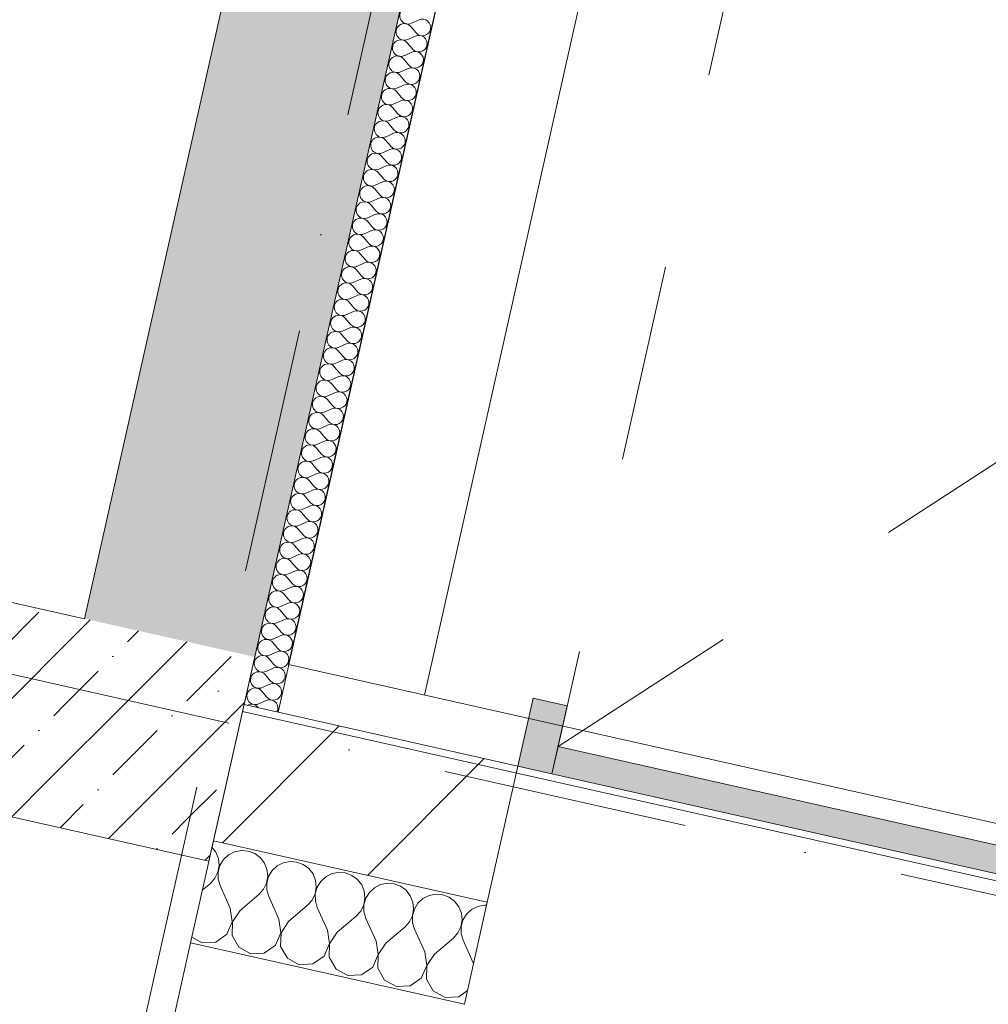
# Model space of a CAD drawing. Header units: millimetres. Extents: x -7218036 to -6936053, y 6003644 to 6210136.
# Tile 19 of 65: x -7193789 to -7192400, y 6138276 to 6139687. Entities that reach past the tile are written whole.
import ezdxf
from ezdxf.enums import TextEntityAlignment as Align

# ---------------------------------------------------------------- set-up
doc = ezdxf.new("R2010")
doc.units = ezdxf.units.MM
doc.header["$MEASUREMENT"] = 0
doc.linetypes.add('Штриховая', pattern=[564.444447, 282.222223, -282.222223])
doc.linetypes.add('Штрихпунктирная', pattern=[670.277762, 352.777767, -176.388884, 0, -141.111112])
for name, color, linetype, lineweight in [('0_Ном._пера__120', 7, 'Continuous', 0), ('АР-рампа.АР_Ном._пера__1', 7, 'Continuous', 0), ('АР-Стены_внешние_.АР_Ном._пера__1', 7, 'Continuous', 0), ('АР-Стены_внутренние_пилоны.АР_Ном._пера__1', 7, 'Continuous', 5), ('АР-Стены_Перегородки_100_.АР_Ном._пера__1', 7, 'Continuous', 5), ('АР-Чертеж-Оси_Осевые размеры.АР_Ном._пера__120', 7, 'Continuous', 0), ('Двери Archicad_Ном._пера__120', 7, 'Continuous', 0)]:
    doc.layers.add(name, color=color, linetype=linetype, lineweight=lineweight)
for name, color, linetype in [('S - МОП.АР', 7, 'Continuous'), ('АР-Стены_внешние_.АР', 7, 'Continuous'), ('АР-Стены_внутренние_пилоны.АР', 7, 'Continuous'), ('АР-Стены_Перегородки_100_.АР', 7, 'Continuous'), ('АР-Чертеж-Оси_Осевые размеры.АР', 7, 'Continuous'), ('Двери Archicad', 7, 'Continuous')]:
    doc.layers.add(name, color=color, linetype=linetype)
doc.styles.add('РЎР“Р•РќР•Р\xa0РР\xa0_РЎРўРР›Р¬_1', font='GOST_Common.ttf')
doc.styles.add('РЎР“Р•РќР•Р\xa0РР\xa0_РЎРўРР›Р¬_3', font='GOTHIC.TTF')
pattern_1 = [(45, (-6566190.34, 6562677.8), (-84.852814, 84.852814), []), (45, (-6566232.77, 6562720.22), (-84.852814, 84.852814), [90, -30, 0, -30])]

# ---------------------------------------------------------------- blocks, each defined once
blk = doc.blocks.new('Стена_64_2', base_point=(-7197667.8, 6139566.8))
at = {"layer": 'АР-Стены_внешние_.АР', "linetype": 'Continuous', "lineweight": 0, "true_color": 0x000000}
h = blk.add_hatch(dxfattribs=at)
h.set_pattern_fill('Железобетон__project__0002', color=18, style=0, pattern_type=2)
h.set_pattern_definition(pattern_1)
h.paths.add_polyline_path([(-7193696.2, 6138828.6), (-7197513, 6139685.8), (-7197578.7, 6139393.1), (-7193761.9, 6138535.9)])
h = blk.add_hatch(dxfattribs=at)
h.set_pattern_fill('Железобетон__project__0002', color=18, style=0, pattern_type=2)
h.set_pattern_definition(pattern_1)
h.paths.add_polyline_path([(-7193761.9, 6138535.9), (-7193518, 6138481.1), (-7193696.2, 6138828.6)])
h = blk.add_hatch(dxfattribs=at)
h.set_pattern_fill('Железобетон__project__0002', color=18, style=0, pattern_type=2)
h.set_pattern_definition(pattern_1)
h.paths.add_polyline_path([(-7193696.2, 6138828.6), (-7193518, 6138481.1), (-7193452.2, 6138773.8)])
at = {"layer": 'АР-Стены_внешние_.АР_Ном._пера__1', "color": 7, "linetype": 'Continuous', "lineweight": 5, "flags": 128}
for points in [[(-7193696.2, 6138828.6), (-7197513, 6139685.8)], [(-7197822.6, 6139447.9), (-7193518, 6138481.1)]]:
    blk.add_lwpolyline(points, dxfattribs=at)
at = {"layer": 'АР-Стены_внутренние_пилоны.АР_Ном._пера__1', "color": 7, "linetype": 'Continuous', "lineweight": 5, "flags": 128}
blk.add_lwpolyline([(-7193518, 6138481.1), (-7193452.2, 6138773.8)], dxfattribs=at)
blk = doc.blocks.new('*X228', base_point=(-6566190.3, 6562677.8))
at = {"layer": 'АР-Стены_внешние_.АР_Ном._пера__1', "color": 7, "linetype": 'Continuous', "lineweight": 0}
for p, q in [((-7193508, 6138494), (-7193513.5, 6138501.1)), ((-7193504.4, 6138484.8), (-7193508, 6138494)), ((-7193481, 6138494.4), (-7193489.8, 6138489.9)), ((-7193471.3, 6138496.3), (-7193481, 6138494.4)), ((-7193461.5, 6138495.5), (-7193471.3, 6138496.3)), ((-7193452.3, 6138492), (-7193461.5, 6138495.5)), ((-7193503.3, 6138475), (-7193504.4, 6138484.8)), ((-7193497, 6138483.2), (-7193502.1, 6138474.8)), ((-7193489.8, 6138489.9), (-7193497, 6138483.2)), ((-7193444.4, 6138486.1), (-7193452.3, 6138492)), ((-7193438.3, 6138478.3), (-7193444.4, 6138486.1)), ((-7193401.6, 6138480.6), (-7193411.3, 6138478.7)), ((-7193391.8, 6138479.8), (-7193401.6, 6138480.6)), ((-7193382.6, 6138476.3), (-7193391.8, 6138479.8)), ((-7193509.3, 6138456.5), (-7193505, 6138465.3)), ((-7193505, 6138465.3), (-7193503.3, 6138475)), ((-7193502.1, 6138474.8), (-7193504.7, 6138465.3)), ((-7193504.7, 6138465.3), (-7193504.7, 6138455.4)), ((-7193434.7, 6138469.2), (-7193438.3, 6138478.3)), ((-7193433.6, 6138459.4), (-7193434.7, 6138469.2)), ((-7193427.3, 6138467.5), (-7193432.4, 6138459.1)), ((-7193420.1, 6138474.2), (-7193427.3, 6138467.5)), ((-7193411.3, 6138478.7), (-7193420.1, 6138474.2)), ((-7193374.7, 6138470.5), (-7193382.6, 6138476.3)), ((-7193368.6, 6138462.7), (-7193374.7, 6138470.5)), ((-7193331.9, 6138465), (-7193341.6, 6138463.1)), ((-7193322.1, 6138464.1), (-7193331.9, 6138465)), ((-7193515.8, 6138449.1), (-7193509.3, 6138456.5)), ((-7193504.7, 6138455.4), (-7193501.9, 6138446)), ((-7193435.3, 6138449.7), (-7193433.6, 6138459.4)), ((-7193432.4, 6138459.1), (-7193435, 6138449.6)), ((-7193365, 6138453.5), (-7193368.6, 6138462.7)), ((-7193363.9, 6138443.7), (-7193365, 6138453.5)), ((-7193357.6, 6138451.9), (-7193362.7, 6138443.5)), ((-7193350.4, 6138458.6), (-7193357.6, 6138451.9)), ((-7193341.6, 6138463.1), (-7193350.4, 6138458.6)), ((-7193312.9, 6138460.7), (-7193322.1, 6138464.1)), ((-7193305, 6138454.8), (-7193312.9, 6138460.7)), ((-7193298.9, 6138447), (-7193305, 6138454.8)), ((-7193527.4, 6138439.3), (-7193515.8, 6138449.1)), ((-7193487.3, 6138413.4), (-7193501.9, 6138446)), ((-7193446.1, 6138433.4), (-7193439.6, 6138440.8)), ((-7193439.6, 6138440.8), (-7193435.3, 6138449.7)), ((-7193435, 6138449.6), (-7193435, 6138439.8)), ((-7193435, 6138439.8), (-7193432.2, 6138430.3)), ((-7193365.6, 6138434), (-7193363.9, 6138443.7)), ((-7193362.7, 6138443.5), (-7193365.4, 6138434)), ((-7193295.3, 6138437.9), (-7193298.9, 6138447)), ((-7193294.2, 6138428.1), (-7193295.3, 6138437.9)), ((-7193280.7, 6138442.9), (-7193287.9, 6138436.2)), ((-7193271.9, 6138447.4), (-7193280.7, 6138442.9)), ((-7193262.2, 6138449.3), (-7193271.9, 6138447.4)), ((-7193252.4, 6138448.5), (-7193262.2, 6138449.3)), ((-7193243.2, 6138445), (-7193252.4, 6138448.5)), ((-7193235.3, 6138439.2), (-7193243.2, 6138445)), ((-7193229.2, 6138431.4), (-7193235.3, 6138439.2)), ((-7193473.3, 6138410.3), (-7193446.1, 6138433.4)), ((-7193417.6, 6138397.7), (-7193432.2, 6138430.3)), ((-7193376.5, 6138417.8), (-7193369.9, 6138425.2)), ((-7193369.9, 6138425.2), (-7193365.6, 6138434)), ((-7193365.4, 6138434), (-7193365.3, 6138424.1)), ((-7193365.3, 6138424.1), (-7193362.5, 6138414.7)), ((-7193295.9, 6138418.4), (-7193294.2, 6138428.1)), ((-7193293, 6138427.8), (-7193295.7, 6138418.3)), ((-7193287.9, 6138436.2), (-7193293, 6138427.8)), ((-7193225.6, 6138422.2), (-7193229.2, 6138431.4)), ((-7193211, 6138427.3), (-7193218.2, 6138420.6)), ((-7193202.2, 6138431.8), (-7193211, 6138427.3)), ((-7193192.6, 6138433.7), (-7193202.2, 6138431.8)), ((-7193182.7, 6138432.8), (-7193192.6, 6138433.7)), ((-7193173.5, 6138429.4), (-7193182.7, 6138432.8)), ((-7193165.6, 6138423.5), (-7193173.5, 6138429.4)), ((-7193159.6, 6138415.7), (-7193165.6, 6138423.5)), ((-7193484.4, 6138394.1), (-7193487.3, 6138413.4)), ((-7193473.3, 6138410.3), (-7193484.1, 6138394)), ((-7193403.6, 6138394.6), (-7193376.5, 6138417.8)), ((-7193347.9, 6138382.1), (-7193362.5, 6138414.7)), ((-7193306.8, 6138402.1), (-7193300.2, 6138409.5)), ((-7193300.2, 6138409.5), (-7193295.9, 6138418.4)), ((-7193295.7, 6138418.3), (-7193295.6, 6138408.5)), ((-7193295.6, 6138408.5), (-7193292.8, 6138399)), ((-7193226.2, 6138402.7), (-7193224.6, 6138412.4)), ((-7193223.3, 6138412.2), (-7193226, 6138402.7)), ((-7193224.6, 6138412.4), (-7193225.6, 6138422.2)), ((-7193218.2, 6138420.6), (-7193223.3, 6138412.2)), ((-7193155.9, 6138406.6), (-7193159.6, 6138415.7)), ((-7193141.3, 6138411.6), (-7193148.5, 6138404.9)), ((-7193132.5, 6138416.1), (-7193141.3, 6138411.6)), ((-7193122.9, 6138418), (-7193132.5, 6138416.1)), ((-7193119.8, 6138417.7), (-7193122.9, 6138418)), ((-7193414.7, 6138378.4), (-7193417.6, 6138397.7)), ((-7193403.6, 6138394.6), (-7193414.4, 6138378.4)), ((-7193333.9, 6138379), (-7193306.8, 6138402.1)), ((-7193278.2, 6138366.4), (-7193292.8, 6138399)), ((-7193230.5, 6138393.8), (-7193226.2, 6138402.7)), ((-7193226, 6138402.7), (-7193225.9, 6138392.8)), ((-7193156.6, 6138387.1), (-7193154.9, 6138396.8)), ((-7193153.7, 6138396.5), (-7193156.3, 6138387)), ((-7193154.9, 6138396.8), (-7193155.9, 6138406.6)), ((-7193148.5, 6138404.9), (-7193153.7, 6138396.5)), ((-7193492.2, 6138376.2), (-7193484.4, 6138394.1)), ((-7193484.1, 6138394), (-7193484.8, 6138374.5)), ((-7193345, 6138362.8), (-7193347.9, 6138382.1)), ((-7193264.2, 6138363.3), (-7193237.1, 6138386.5)), ((-7193237.1, 6138386.5), (-7193230.5, 6138393.8)), ((-7193225.9, 6138392.8), (-7193223.1, 6138383.3)), ((-7193208.5, 6138350.8), (-7193223.1, 6138383.3)), ((-7193160.8, 6138378.2), (-7193156.6, 6138387.1)), ((-7193156.3, 6138387), (-7193156.2, 6138377.2)), ((-7193542.5, 6138372), (-7193527.7, 6138363.9)), ((-7193508.2, 6138365), (-7193492.2, 6138376.2)), ((-7193484.8, 6138374.5), (-7193475.1, 6138357.6)), ((-7193422.5, 6138360.5), (-7193414.7, 6138378.4)), ((-7193414.4, 6138378.4), (-7193415.1, 6138358.9)), ((-7193333.9, 6138379), (-7193344.8, 6138362.7)), ((-7193275.3, 6138347.1), (-7193278.2, 6138366.4)), ((-7193194.5, 6138347.6), (-7193167.4, 6138370.8)), ((-7193167.4, 6138370.8), (-7193160.8, 6138378.2)), ((-7193156.2, 6138377.2), (-7193153.4, 6138367.7)), ((-7193138.8, 6138335.1), (-7193153.4, 6138367.7)), ((-7193527.7, 6138363.9), (-7193508.2, 6138365)), ((-7193475.1, 6138357.6), (-7193458, 6138348.2)), ((-7193438.5, 6138349.3), (-7193422.5, 6138360.5)), ((-7193415.1, 6138358.9), (-7193405.4, 6138341.9)), ((-7193352.8, 6138344.9), (-7193345, 6138362.8)), ((-7193344.8, 6138362.7), (-7193345.4, 6138343.2)), ((-7193264.2, 6138363.3), (-7193275.1, 6138347.1)), ((-7193458, 6138348.2), (-7193438.5, 6138349.3)), ((-7193405.4, 6138341.9), (-7193388.3, 6138332.6)), ((-7193368.8, 6138333.7), (-7193352.8, 6138344.9)), ((-7193345.4, 6138343.2), (-7193335.7, 6138326.3)), ((-7193283.1, 6138329.2), (-7193275.3, 6138347.1)), ((-7193275.1, 6138347.1), (-7193275.7, 6138327.5)), ((-7193205.6, 6138331.5), (-7193208.5, 6138350.8)), ((-7193194.5, 6138347.6), (-7193205.4, 6138331.4)), ((-7193388.3, 6138332.6), (-7193368.8, 6138333.7)), ((-7193335.7, 6138326.3), (-7193318.6, 6138316.9)), ((-7193299.1, 6138318), (-7193283.1, 6138329.2)), ((-7193275.7, 6138327.5), (-7193266, 6138310.6)), ((-7193213.4, 6138313.5), (-7193205.6, 6138331.5)), ((-7193205.4, 6138331.4), (-7193206, 6138311.9)), ((-7193138.6, 6138334), (-7193138.8, 6138335.1)), ((-7193318.6, 6138316.9), (-7193299.1, 6138318)), ((-7193266, 6138310.6), (-7193248.9, 6138301.3)), ((-7193229.4, 6138302.4), (-7193213.4, 6138313.5)), ((-7193206, 6138311.9), (-7193196.3, 6138294.9)), ((-7193248.9, 6138301.3), (-7193229.4, 6138302.4)), ((-7193196.3, 6138294.9), (-7193179.2, 6138285.6)), ((-7193179.2, 6138285.6), (-7193159.7, 6138286.7)), ((-7193159.7, 6138286.7), (-7193147.3, 6138295.4))]:
    blk.add_line(p, q, dxfattribs=at)
blk = doc.blocks.new('Ворота Гаражные Подъемные 23[14]_2', base_point=(-6566190.3, 6562677.8))
at = {"layer": 'Двери Archicad', "linetype": 'Continuous', "lineweight": 0, "true_color": 0xffffff}
for points in [[(-7193026.2, 6138606.3), (-7193004.3, 6138703.9), (-7193053.1, 6138714.9), (-7193075, 6138617.3)], [(-7193026.2, 6138606.3), (-7190196.7, 6137970.8), (-7190187.9, 6138009.9), (-7193017.4, 6138645.4)]]:
    blk.add_hatch(color=7, dxfattribs=at).paths.add_polyline_path(points)
at = {"layer": 'Двери Archicad_Ном._пера__120', "color": 7, "linetype": 'Штриховая', "lineweight": 0}
for p, q in [((-7192368.4, 6141535.4), (-7193017.4, 6138645.4)), ((-7193017.4, 6138645.4), (-7189538.8, 6140899.9))]:
    blk.add_line(p, q, dxfattribs=at)
at = {"layer": 'Двери Archicad_Ном._пера__120', "color": 7, "linetype": 'Continuous', "lineweight": 0}
for p, q in [((-7193075, 6138617.3), (-7193053.1, 6138714.9)), ((-7193053.1, 6138714.9), (-7193004.3, 6138703.9)), ((-7193004.3, 6138703.9), (-7193026.2, 6138606.3)), ((-7193026.2, 6138606.3), (-7193017.4, 6138645.4)), ((-7193017.4, 6138645.4), (-7190187.9, 6138009.9)), ((-7193118.8, 6138422.1), (-7193075, 6138617.3)), ((-7193026.2, 6138606.3), (-7193075, 6138617.3)), ((-7190196.7, 6137970.8), (-7193026.2, 6138606.3)), ((-7193151.7, 6138275.8), (-7193118.8, 6138422.1))]:
    blk.add_line(p, q, dxfattribs=at)
blk = doc.blocks.new('Стена_92_2', base_point=(-7193489.5, 6138607.9))
at = {"layer": 'АР-Стены_внешние_.АР', "linetype": 'Continuous', "lineweight": 0, "true_color": 0x000000}
h = blk.add_hatch(dxfattribs=at)
h.set_pattern_fill('Блоки_Бетонные_Эффективн_73', color=18, style=0, pattern_type=2)
h.set_pattern_definition([(45, (-6566190.34, 6562677.8), (-127.27922, 127.27922), [])])
h.paths.add_polyline_path([(-7193467.6, 6138705.5), (-7193511.4, 6138510.3), (-7193118.8, 6138422.1), (-7193075, 6138617.3)])
at = {"layer": 'АР-Стены_внешние_.АР_Ном._пера__1', "color": 7, "linetype": 'Continuous', "lineweight": 5}
for p, q in [((-7193118.8, 6138422.1), (-7193075, 6138617.3)), ((-7193511.4, 6138510.3), (-7193118.8, 6138422.1))]:
    blk.add_line(p, q, dxfattribs=at)
at = {"layer": 'АР-Стены_внешние_.АР_Ном._пера__1', "color": 7, "linetype": 'Continuous', "lineweight": 0}
for p, q in [((-7193151.7, 6138275.8), (-7193118.8, 6138422.1)), ((-7193544.3, 6138364), (-7193151.7, 6138275.8))]:
    blk.add_line(p, q, dxfattribs=at)
at = {"layer": 'АР-Стены_внешние_.АР_Ном._пера__1', "color": 7, "linetype": 'Continuous', "lineweight": 5, "flags": 128}
blk.add_lwpolyline([(-7193511.4, 6138510.3), (-7193467.6, 6138705.5)], dxfattribs=at)
at = {"layer": 'АР-Стены_внешние_.АР_Ном._пера__1', "color": 7, "linetype": 'Continuous', "lineweight": 0, "flags": 128}
for points in [[(-7193075, 6138617.3), (-7193467.6, 6138705.5)], [(-7193544.3, 6138364), (-7193511.4, 6138510.3)], [(-7193568.4, 6138256.6), (-7193544.3, 6138364)]]:
    blk.add_lwpolyline(points, dxfattribs=at)
at = {"layer": 'АР-Стены_внешние_.АР', "color": 7, "lineweight": 0}
blk.add_blockref('*X228', (-6566190.3, 6562677.8), dxfattribs=at)
at = {"layer": 'Двери Archicad', "color": 7, "linetype": 'Continuous', "lineweight": 0}
blk.add_blockref('Ворота Гаражные Подъемные 23[14]_2', (-6566190.3, 6562677.8), dxfattribs=at)
blk = doc.blocks.new('*X738', base_point=(-6566190.3, 6562677.8))
at = {"layer": 'АР-Стены_Перегородки_100_.АР_Ном._пера__1', "color": 7, "linetype": 'Continuous', "lineweight": 0}
for p, q in [((-7193227.5, 6139682.3), (-7193216.6, 6139687.2)), ((-7193228.5, 6139677.6), (-7193220.8, 6139668.6)), ((-7193233.8, 6139654.4), (-7193226, 6139645.4)), ((-7193232.7, 6139659.1), (-7193221.9, 6139663.9)), ((-7193237.9, 6139635.8), (-7193227.1, 6139640.7)), ((-7193239, 6139631.2), (-7193231.2, 6139622.1)), ((-7193243.1, 6139612.6), (-7193232.3, 6139617.5)), ((-7193248.4, 6139589.4), (-7193237.5, 6139594.2)), ((-7193244.2, 6139608), (-7193236.5, 6139598.9)), ((-7193249.4, 6139584.7), (-7193241.7, 6139575.7)), ((-7193253.6, 6139566.1), (-7193242.7, 6139571)), ((-7193254.6, 6139561.5), (-7193246.9, 6139552.4)), ((-7193259.8, 6139538.3), (-7193252.1, 6139529.2)), ((-7193258.8, 6139542.9), (-7193247.9, 6139547.8)), ((-7193264, 6139519.7), (-7193253.2, 6139524.6)), ((-7193265.1, 6139515), (-7193257.3, 6139506)), ((-7193269.2, 6139496.4), (-7193258.4, 6139501.3)), ((-7193270.3, 6139491.8), (-7193262.5, 6139482.7)), ((-7193275.5, 6139468.6), (-7193267.8, 6139459.5)), ((-7193274.4, 6139473.2), (-7193263.6, 6139478.1)), ((-7193279.7, 6139450), (-7193268.8, 6139454.9)), ((-7193280.7, 6139445.3), (-7193273, 6139436.3)), ((-7193284.9, 6139426.7), (-7193274, 6139431.6)), ((-7193285.9, 6139422.1), (-7193278.2, 6139413)), ((-7193291.1, 6139398.9), (-7193283.4, 6139389.8)), ((-7193290.1, 6139403.5), (-7193279.2, 6139408.4)), ((-7193295.3, 6139380.3), (-7193284.5, 6139385.2)), ((-7193296.4, 6139375.6), (-7193288.6, 6139366.6)), ((-7193300.5, 6139357.1), (-7193289.7, 6139361.9)), ((-7193301.6, 6139352.4), (-7193293.8, 6139343.4)), ((-7193306.8, 6139329.2), (-7193299.1, 6139320.1)), ((-7193305.7, 6139333.8), (-7193294.9, 6139338.7)), ((-7193311, 6139310.6), (-7193300.1, 6139315.5)), ((-7193312, 6139305.9), (-7193304.3, 6139296.9)), ((-7193316.2, 6139287.4), (-7193305.3, 6139292.2)), ((-7193317.2, 6139282.7), (-7193309.5, 6139273.7)), ((-7193322.4, 6139259.5), (-7193314.7, 6139250.4)), ((-7193321.4, 6139264.1), (-7193310.5, 6139269)), ((-7193326.6, 6139240.9), (-7193315.8, 6139245.8)), ((-7193327.7, 6139236.3), (-7193319.9, 6139227.2)), ((-7193331.8, 6139217.7), (-7193321, 6139222.6)), ((-7193337, 6139194.4), (-7193326.2, 6139199.3)), ((-7193332.9, 6139213), (-7193325.1, 6139204)), ((-7193338.1, 6139189.8), (-7193330.4, 6139180.7)), ((-7193342.3, 6139171.2), (-7193331.4, 6139176.1)), ((-7193343.3, 6139166.6), (-7193335.6, 6139157.5)), ((-7193348.5, 6139143.3), (-7193340.8, 6139134.3)), ((-7193347.5, 6139148), (-7193336.6, 6139152.9)), ((-7193352.7, 6139124.7), (-7193341.8, 6139129.6)), ((-7193353.7, 6139120.1), (-7193346, 6139111)), ((-7193357.9, 6139101.5), (-7193347.1, 6139106.4)), ((-7193359, 6139096.9), (-7193351.2, 6139087.8)), ((-7193364.2, 6139073.6), (-7193356.4, 6139064.6)), ((-7193363.1, 6139078.3), (-7193352.3, 6139083.2)), ((-7193368.3, 6139055.1), (-7193357.5, 6139059.9)), ((-7193369.4, 6139050.4), (-7193361.7, 6139041.3)), ((-7193373.6, 6139031.8), (-7193362.7, 6139036.7)), ((-7193374.6, 6139027.2), (-7193366.9, 6139018.1)), ((-7193379.8, 6139003.9), (-7193372.1, 6138994.9)), ((-7193378.8, 6139008.6), (-7193367.9, 6139013.5)), ((-7193384, 6138985.4), (-7193373.1, 6138990.2)), ((-7193385, 6138980.7), (-7193377.3, 6138971.7)), ((-7193389.2, 6138962.1), (-7193378.3, 6138967)), ((-7193390.2, 6138957.5), (-7193382.5, 6138948.4)), ((-7193395.5, 6138934.2), (-7193387.7, 6138925.2)), ((-7193394.4, 6138938.9), (-7193383.6, 6138943.8)), ((-7193399.6, 6138915.7), (-7193388.8, 6138920.5)), ((-7193400.7, 6138911), (-7193393, 6138902)), ((-7193404.9, 6138892.4), (-7193394, 6138897.3)), ((-7193405.9, 6138887.8), (-7193398.2, 6138878.7)), ((-7193411.1, 6138864.6), (-7193403.4, 6138855.5)), ((-7193410.1, 6138869.2), (-7193399.2, 6138874.1)), ((-7193415.3, 6138846), (-7193404.4, 6138850.9)), ((-7193416.3, 6138841.3), (-7193408.6, 6138832.3)), ((-7193421.5, 6138818.1), (-7193413.8, 6138809)), ((-7193420.5, 6138822.7), (-7193409.6, 6138827.6)), ((-7193425.7, 6138799.5), (-7193414.9, 6138804.4)), ((-7193426.8, 6138794.9), (-7193419, 6138785.8)), ((-7193430.9, 6138776.3), (-7193420.1, 6138781.2)), ((-7193432, 6138771.6), (-7193424.3, 6138762.6)), ((-7193437.2, 6138748.4), (-7193429.5, 6138739.3)), ((-7193436.2, 6138753), (-7193425.3, 6138757.9)), ((-7193441.4, 6138729.8), (-7193430.5, 6138734.7)), ((-7193442.4, 6138725.2), (-7193434.7, 6138716.1)), ((-7193446.6, 6138706.6), (-7193435.7, 6138711.5)), ((-7193447.6, 6138701.9), (-7193446.6, 6138700.8))]:
    blk.add_line(p, q, dxfattribs=at)
for centre, start, end in [((-7193232.4, 6139693.1), 40.4749, 294.2147), ((-7193237.6, 6139669.9), 40.4749, 294.2147), ((-7193211.8, 6139676.3), 347.3448, 114.2147), ((-7193217, 6139653.1), 347.3448, 114.2147), ((-7193211.8, 6139676.3), 220.4749, 347.3448), ((-7193242.8, 6139646.7), 40.4749, 294.2147), ((-7193222.2, 6139629.9), 347.3448, 114.2147), ((-7193217, 6139653.1), 220.4749, 347.3448), ((-7193248, 6139623.5), 40.4749, 294.2147), ((-7193222.2, 6139629.9), 220.4749, 347.3448), ((-7193253.2, 6139600.2), 40.4749, 294.2147), ((-7193227.4, 6139606.6), 347.3448, 114.2147), ((-7193232.6, 6139583.4), 347.3448, 114.2147), ((-7193227.4, 6139606.6), 220.4749, 347.3448), ((-7193258.5, 6139577), 40.4749, 294.2147), ((-7193232.6, 6139583.4), 220.4749, 347.3448), ((-7193237.8, 6139560.2), 347.3448, 114.2147), ((-7193263.7, 6139553.8), 40.4749, 294.2147), ((-7193237.8, 6139560.2), 220.4749, 347.3448), ((-7193268.9, 6139530.5), 40.4749, 294.2147), ((-7193243.1, 6139536.9), 347.3448, 114.2147), ((-7193248.3, 6139513.7), 347.3448, 114.2147), ((-7193243.1, 6139536.9), 220.4749, 347.3448), ((-7193274.1, 6139507.3), 40.4749, 294.2147), ((-7193248.3, 6139513.7), 220.4749, 347.3448), ((-7193279.3, 6139484.1), 40.4749, 294.2147), ((-7193253.5, 6139490.5), 347.3448, 114.2147), ((-7193253.5, 6139490.5), 220.4749, 347.3448), ((-7193284.5, 6139460.8), 40.4749, 294.2147), ((-7193258.7, 6139467.2), 347.3448, 114.2147), ((-7193263.9, 6139444), 347.3448, 114.2147), ((-7193258.7, 6139467.2), 220.4749, 347.3448), ((-7193289.8, 6139437.6), 40.4749, 294.2147), ((-7193263.9, 6139444), 220.4749, 347.3448), ((-7193295, 6139414.4), 40.4749, 294.2147), ((-7193269.1, 6139420.8), 347.3448, 114.2147), ((-7193269.1, 6139420.8), 220.4749, 347.3448), ((-7193300.2, 6139391.1), 40.4749, 294.2147), ((-7193274.4, 6139397.5), 347.3448, 114.2147), ((-7193279.6, 6139374.3), 347.3448, 114.2147), ((-7193274.4, 6139397.5), 220.4749, 347.3448), ((-7193305.4, 6139367.9), 40.4749, 294.2147), ((-7193279.6, 6139374.3), 220.4749, 347.3448), ((-7193310.6, 6139344.7), 40.4749, 294.2147), ((-7193284.8, 6139351.1), 347.3448, 114.2147), ((-7193284.8, 6139351.1), 220.4749, 347.3448), ((-7193315.8, 6139321.5), 40.4749, 294.2147), ((-7193290, 6139327.8), 347.3448, 114.2147), ((-7193295.2, 6139304.6), 347.3448, 114.2147), ((-7193290, 6139327.8), 220.4749, 347.3448), ((-7193321.1, 6139298.2), 40.4749, 294.2147), ((-7193295.2, 6139304.6), 220.4749, 347.3448), ((-7193326.3, 6139275), 40.4749, 294.2147), ((-7193300.4, 6139281.4), 347.3448, 114.2147), ((-7193305.7, 6139258.2), 347.3448, 114.2147), ((-7193300.4, 6139281.4), 220.4749, 347.3448), ((-7193331.5, 6139251.8), 40.4749, 294.2147), ((-7193305.7, 6139258.2), 220.4749, 347.3448), ((-7193310.9, 6139234.9), 347.3448, 114.2147), ((-7193336.7, 6139228.5), 40.4749, 294.2147), ((-7193310.9, 6139234.9), 220.4749, 347.3448), ((-7193341.9, 6139205.3), 40.4749, 294.2147), ((-7193316.1, 6139211.7), 347.3448, 114.2147), ((-7193321.3, 6139188.5), 347.3448, 114.2147), ((-7193316.1, 6139211.7), 220.4749, 347.3448), ((-7193347.1, 6139182.1), 40.4749, 294.2147), ((-7193321.3, 6139188.5), 220.4749, 347.3448), ((-7193352.4, 6139158.8), 40.4749, 294.2147), ((-7193326.5, 6139165.2), 347.3448, 114.2147), ((-7193326.5, 6139165.2), 220.4749, 347.3448), ((-7193357.6, 6139135.6), 40.4749, 294.2147), ((-7193331.7, 6139142), 347.3448, 114.2147), ((-7193337, 6139118.8), 347.3448, 114.2147), ((-7193331.7, 6139142), 220.4749, 347.3448), ((-7193362.8, 6139112.4), 40.4749, 294.2147), ((-7193337, 6139118.8), 220.4749, 347.3448), ((-7193368, 6139089.1), 40.4749, 294.2147), ((-7193342.2, 6139095.5), 347.3448, 114.2147), ((-7193342.2, 6139095.5), 220.4749, 347.3448), ((-7193373.2, 6139065.9), 40.4749, 294.2147), ((-7193347.4, 6139072.3), 347.3448, 114.2147), ((-7193352.6, 6139049.1), 347.3448, 114.2147), ((-7193347.4, 6139072.3), 220.4749, 347.3448), ((-7193378.4, 6139042.7), 40.4749, 294.2147), ((-7193352.6, 6139049.1), 220.4749, 347.3448), ((-7193383.7, 6139019.4), 40.4749, 294.2147), ((-7193357.8, 6139025.8), 347.3448, 114.2147), ((-7193357.8, 6139025.8), 220.4749, 347.3448), ((-7193388.9, 6138996.2), 40.4749, 294.2147), ((-7193363, 6139002.6), 347.3448, 114.2147), ((-7193368.2, 6138979.4), 347.3448, 114.2147), ((-7193363, 6139002.6), 220.4749, 347.3448), ((-7193394.1, 6138973), 40.4749, 294.2147), ((-7193368.2, 6138979.4), 220.4749, 347.3448), ((-7193399.3, 6138949.8), 40.4749, 294.2147), ((-7193373.5, 6138956.2), 347.3448, 114.2147), ((-7193373.5, 6138956.2), 220.4749, 347.3448), ((-7193404.5, 6138926.5), 40.4749, 294.2147), ((-7193378.7, 6138932.9), 347.3448, 114.2147), ((-7193383.9, 6138909.7), 347.3448, 114.2147), ((-7193378.7, 6138932.9), 220.4749, 347.3448), ((-7193409.7, 6138903.3), 40.4749, 294.2147), ((-7193383.9, 6138909.7), 220.4749, 347.3448), ((-7193415, 6138880.1), 40.4749, 294.2147), ((-7193389.1, 6138886.5), 347.3448, 114.2147), ((-7193394.3, 6138863.2), 347.3448, 114.2147), ((-7193389.1, 6138886.5), 220.4749, 347.3448), ((-7193420.2, 6138856.8), 40.4749, 294.2147), ((-7193394.3, 6138863.2), 220.4749, 347.3448), ((-7193399.5, 6138840), 347.3448, 114.2147), ((-7193425.4, 6138833.6), 40.4749, 294.2147), ((-7193399.5, 6138840), 220.4749, 347.3448), ((-7193430.6, 6138810.4), 40.4749, 294.2147), ((-7193404.8, 6138816.8), 347.3448, 114.2147), ((-7193410, 6138793.5), 347.3448, 114.2147), ((-7193404.8, 6138816.8), 220.4749, 347.3448), ((-7193435.8, 6138787.1), 40.4749, 294.2147), ((-7193410, 6138793.5), 220.4749, 347.3448), ((-7193441, 6138763.9), 40.4749, 294.2147), ((-7193415.2, 6138770.3), 347.3448, 114.2147), ((-7193415.2, 6138770.3), 220.4749, 347.3448), ((-7193446.3, 6138740.7), 40.4749, 294.2147), ((-7193420.4, 6138747.1), 347.3448, 114.2147), ((-7193425.6, 6138723.8), 347.3448, 114.2147), ((-7193420.4, 6138747.1), 220.4749, 347.3448), ((-7193451.5, 6138717.4), 40.4749, 294.2147), ((-7193425.6, 6138723.8), 220.4749, 347.3448), ((-7193456.7, 6138694.2), 40.4749, 121.0884), ((-7193430.8, 6138700.6), 347.3448, 114.2147), ((-7193430.8, 6138700.6), 331.2302, 347.3448)]:
    blk.add_arc(centre, 11.9, start, end, dxfattribs=at)
blk = doc.blocks.new('Стена_412_2', base_point=(-7193418.8, 6138694.5))
at = {"layer": 'АР-Стены_Перегородки_100_.АР_Ном._пера__1', "color": 7, "linetype": 'Continuous', "lineweight": 0, "flags": 128}
for points in [[(-7191078.8, 6149344), (-7193467.6, 6138705.5)], [(-7193418.8, 6138694.5), (-7191030, 6149333)], [(-7193467.6, 6138705.5), (-7193418.8, 6138694.5)]]:
    blk.add_lwpolyline(points, dxfattribs=at)
at = {"layer": 'АР-Стены_Перегородки_100_.АР', "color": 7, "lineweight": 0}
blk.add_blockref('*X738', (-6566190.3, 6562677.8), dxfattribs=at)
blk = doc.blocks.new('Стена_445_2', base_point=(-7193607.1, 6138654.8))
at = {"layer": 'АР-Стены_внутренние_пилоны.АР', "linetype": 'Continuous', "lineweight": 0, "true_color": 0x000000}
h = blk.add_hatch(dxfattribs=at)
h.set_pattern_fill('Железобетон__project__0002', color=18, style=0, pattern_type=2)
h.set_pattern_definition(pattern_1)
h.paths.add_polyline_path([(-7193452.2, 6138773.8), (-7190559.8, 6151652.2), (-7190803.7, 6151707), (-7193696.2, 6138828.6)])
at = {"layer": 'АР-Стены_внутренние_пилоны.АР_Ном._пера__1', "color": 7, "linetype": 'Continuous', "lineweight": 5, "flags": 128}
for points in [[(-7190803.7, 6151707), (-7193696.2, 6138828.6)], [(-7193452.2, 6138773.8), (-7190559.8, 6151652.2)]]:
    blk.add_lwpolyline(points, dxfattribs=at)
blk = doc.blocks.new('Стандартный Маркер Сетки[190]_2', base_point=(-7217047.9, 6143970.3))
at = {"layer": 'АР-Чертеж-Оси_Осевые размеры.АР_Ном._пера__120', "color": 7, "linetype": 'Штрихпунктирная', "lineweight": 0}
blk.add_line((-7216072.2, 6143751.1), (-7137131, 6126021.4), dxfattribs=at)
at = {"layer": 'АР-Чертеж-Оси_Осевые размеры.АР_Ном._пера__120', "color": 7, "lineweight": 0, "style": 'РЎР“Р•РќР•Р\xa0РР\xa0_РЎРўРР›Р¬_3'}
for tag, p in [('AC_MarkerText_1_0', (-7217465.8, 6144260.9)), ('AC_MarkerText_1_1', (-7135597.5, 6125873.7))]:
    blk.add_attdef(tag, text='', height=350, rotation=347.3417, dxfattribs=at).set_placement(p, align=Align.TOP_CENTER)
blk = doc.blocks.new('Пандус Прямой 23[258]_2', base_point=(-7191197.1, 6139804.7))
at = {"layer": 'АР-рампа.АР_Ном._пера__1', "color": 7, "linetype": 'Continuous', "lineweight": 0}
for p, q in [((-7193075.3, 6140226.6), (-7193404, 6138763)), ((-7192880.2, 6140182.7), (-7193208.9, 6138719.2)), ((-7193404, 6138763), (-7189647.6, 6137919.4))]:
    blk.add_line(p, q, dxfattribs=at)
at = {"layer": 'АР-рампа.АР_Ном._пера__1', "color": 7, "linetype": 'Continuous', "lineweight": 0, "style": 'РЎР“Р•РќР•Р\xa0РР\xa0_РЎРўРР›Р¬_1'}
blk.add_attdef('mainPercentage', text='', height=300, rotation=257.3417, dxfattribs=at).set_placement((-7191219.4, 6139056.5), align=Align.MIDDLE_CENTER)
blk = doc.blocks.new('Стандартный Маркер Сетки[262]_2', base_point=(-7217047.9, 6143970.3))
at = {"layer": 'АР-Чертеж-Оси_Осевые размеры.АР_Ном._пера__120', "color": 7, "linetype": 'Штрихпунктирная', "lineweight": 0}
blk.add_line((-7216072.2, 6143751.1), (-7137131, 6126021.4), dxfattribs=at)
at = {"layer": 'АР-Чертеж-Оси_Осевые размеры.АР_Ном._пера__120', "color": 7, "lineweight": 0, "style": 'РЎР“Р•РќР•Р\xa0РР\xa0_РЎРўРР›Р¬_3'}
for tag, p in [('AC_MarkerText_1_0', (-7217465.8, 6144260.9)), ('AC_MarkerText_1_1', (-7135597.5, 6125873.7))]:
    blk.add_attdef(tag, text='', height=350, rotation=347.3417, dxfattribs=at).set_placement(p, align=Align.TOP_CENTER)
blk = doc.blocks.new('Стандартный Маркер Сетки[276]_2', base_point=(-7217047.9, 6143970.3))
at = {"layer": 'АР-Чертеж-Оси_Осевые размеры.АР_Ном._пера__120', "color": 7, "linetype": 'Штрихпунктирная', "lineweight": 0}
blk.add_line((-7216072.2, 6143751.1), (-7137131, 6126021.4), dxfattribs=at)
at = {"layer": 'АР-Чертеж-Оси_Осевые размеры.АР_Ном._пера__120', "color": 7, "lineweight": 0, "style": 'РЎР“Р•РќР•Р\xa0РР\xa0_РЎРўРР›Р¬_3'}
for tag, p in [('AC_MarkerText_1_0', (-7217465.8, 6144260.9)), ('AC_MarkerText_1_1', (-7135597.5, 6125873.7))]:
    blk.add_attdef(tag, text='', height=350, rotation=347.3417, dxfattribs=at).set_placement(p, align=Align.TOP_CENTER)
blk = doc.blocks.new('Стандартный Маркер Сетки[288]_2', base_point=(-7217047.9, 6143970.3))
at = {"layer": 'АР-Чертеж-Оси_Осевые размеры.АР_Ном._пера__120', "color": 7, "linetype": 'Штрихпунктирная', "lineweight": 0}
blk.add_line((-7216072.2, 6143751.1), (-7137131, 6126021.4), dxfattribs=at)
at = {"layer": 'АР-Чертеж-Оси_Осевые размеры.АР_Ном._пера__120', "color": 7, "lineweight": 0, "style": 'РЎР“Р•РќР•Р\xa0РР\xa0_РЎРўРР›Р¬_3'}
for tag, p in [('AC_MarkerText_1_0', (-7217465.8, 6144260.9)), ('AC_MarkerText_1_1', (-7135597.5, 6125873.7))]:
    blk.add_attdef(tag, text='', height=350, rotation=347.3417, dxfattribs=at).set_placement(p, align=Align.TOP_CENTER)
blk = doc.blocks.new('Стандартный Маркер Сетки[290]_2', base_point=(-7179800.8, 6199738.6))
at = {"layer": 'АР-Чертеж-Оси_Осевые размеры.АР_Ном._пера__120', "color": 7, "linetype": 'Штрихпунктирная', "lineweight": 0}
blk.add_line((-7180020, 6198762.9), (-7194792, 6132990.9), dxfattribs=at)
at = {"layer": 'АР-Чертеж-Оси_Осевые размеры.АР_Ном._пера__120', "color": 7, "lineweight": 0, "style": 'РЎР“Р•РќР•Р\xa0РР\xa0_РЎРўРР›Р¬_3'}
blk.add_attdef('AC_MarkerText_1', text='', height=350, rotation=347.3417, dxfattribs=at).set_placement((-7195050.8, 6131708.4), align=Align.TOP_CENTER)

msp = doc.modelspace()

# ---------------------------------------------------------------- linework, layer by layer
at = {"layer": 'S - МОП.АР', "color": 254, "linetype": 'Continuous', "lineweight": 0, "true_color": 0xd6d6d6, "flags": 128}
msp.add_lwpolyline([(-7193178.3, 6139993.2), (-7193469.8, 6138695.5), (-7185927.8, 6137001.6), (-7183536.1, 6147649.9), (-7191078.2, 6149343.8), (-7191576.4, 6147125.5), (-7191576.5, 6147125.5), (-7192214.2, 6144286), (-7192477.2, 6143115.2), (-7192915.4, 6141164.1)], close=True, dxfattribs=at)

# ---------------------------------------------------------------- block references
at = {"layer": 'АР-рампа.АР_Ном._пера__1', "color": 7, "linetype": 'Continuous', "lineweight": 0}
msp.add_blockref('Пандус Прямой 23[258]_2', (-7191197.1, 6139804.7), dxfattribs=at)
at = {"layer": 'АР-Стены_внешние_.АР', "color": 7, "lineweight": 0}
for name, p in [('Стена_92_2', (-7193489.5, 6138607.9)), ('Стена_64_2', (-7197667.8, 6139566.8))]:
    msp.add_blockref(name, p, dxfattribs=at)
at = {"layer": 'АР-Стены_внутренние_пилоны.АР', "color": 7, "lineweight": 0}
msp.add_blockref('Стена_445_2', (-7193607.1, 6138654.8), dxfattribs=at)
at = {"layer": 'АР-Стены_Перегородки_100_.АР', "color": 7, "lineweight": 0}
msp.add_blockref('Стена_412_2', (-7193418.8, 6138694.5), dxfattribs=at)
at = {"layer": 'АР-Чертеж-Оси_Осевые размеры.АР', "color": 8, "linetype": 'Continuous', "lineweight": 15}
for name, p in [('Стандартный Маркер Сетки[290]_2', (-7179800.8, 6199738.6)), ('Стандартный Маркер Сетки[190]_2', (-7217047.9, 6143970.3)), ('Стандартный Маркер Сетки[262]_2', (-7217047.9, 6143970.3)), ('Стандартный Маркер Сетки[276]_2', (-7217047.9, 6143970.3)), ('Стандартный Маркер Сетки[288]_2', (-7217047.9, 6143970.3))]:
    msp.add_blockref(name, p, dxfattribs=at)

# ---------------------------------------------------------------- texts
at = {"layer": '0_Ном._пера__120', "color": 7, "linetype": 'Continuous', "lineweight": 0, "insert": (-7194941.1, 6137592.3), "char_height": 200, "attachment_point": 8, "rotation": 347.3417, "line_spacing_factor": 1.08781, "style": 'РЎР“Р•РќР•Р\xa0РР\xa0_РЎРўРР›Р¬_3'}
msp.add_mtext('\\A1;{\\pqc;\\fCentury Gothic|b0|i0|c204|p0;\\W1.000000;Предусмотрено\\P\\pqc;\\fCentury Gothic|b0|i0|c204|p0;\\W1.000000;воздушно-тепловую завес\\fCentury Gothic|b0|i0|c204|p0;\\W1.000000;а}', dxfattribs=at)

doc.saveas('drawing.dxf')
